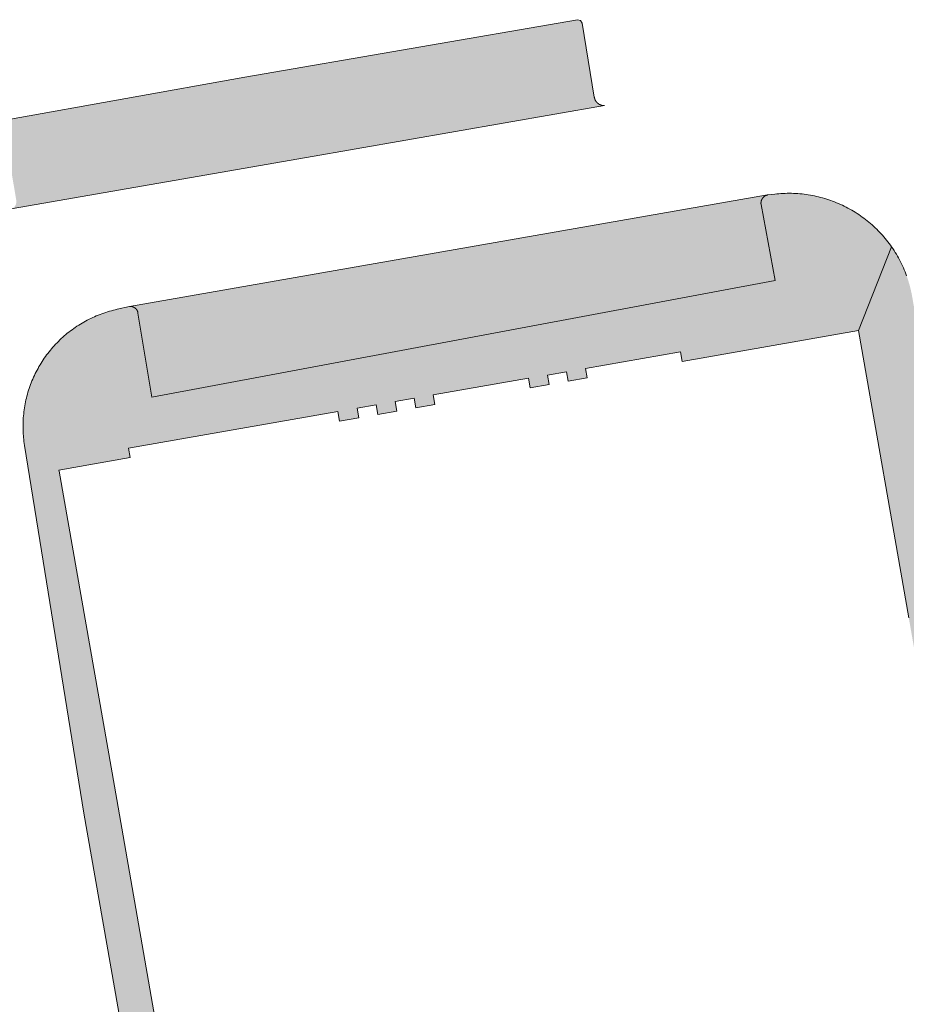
# Model space of a CAD drawing. Extents: x 97094 to 109644, y 463509 to 471969.
# Tile 197 of 256: x 103416 to 103462, y 468448 to 468499. Entities that reach past the tile are written whole.
import ezdxf

# ---------------------------------------------------------------- set-up
doc = ezdxf.new("R2010")
doc.units = 0
doc.layers.add('109 Onkruidbestrijding elementen', color=6, linetype='Continuous', lineweight=20, true_color=0xff00ff)

msp = doc.modelspace()

# ---------------------------------------------------------------- hatches: boundary and pattern name
at = {"layer": '109 Onkruidbestrijding elementen', "true_color": 0xff00ff}
for points in [[(103445.607, 468494.791), (103444.98, 468498.633), (103444.895, 468498.769), (103444.739, 468498.805), (103427.529, 468495.824), (103415.212, 468493.628), (103415.069, 468493.538), (103415.032, 468493.373), (103415.698, 468489.452), (103415.699, 468489.445), (103415.7, 468489.439), (103415.701, 468489.432), (103415.702, 468489.426), (103415.702, 468489.419), (103415.703, 468489.413), (103415.703, 468489.406), (103415.703, 468489.399), (103415.703, 468489.393), (103415.704, 468489.386), (103415.703, 468489.379), (103415.703, 468489.373), (103415.703, 468489.366), (103415.703, 468489.36), (103415.702, 468489.353), (103415.702, 468489.346), (103415.701, 468489.34), (103415.7, 468489.333), (103415.699, 468489.327), (103415.698, 468489.32), (103415.697, 468489.314), (103415.696, 468489.307), (103415.694, 468489.301), (103415.693, 468489.294), (103415.691, 468489.288), (103415.69, 468489.281), (103415.688, 468489.275), (103415.686, 468489.269), (103415.684, 468489.262), (103415.682, 468489.256), (103415.68, 468489.25), (103415.677, 468489.243), (103415.675, 468489.237), (103415.672, 468489.231), (103415.67, 468489.225), (103415.667, 468489.219), (103415.664, 468489.213), (103415.661, 468489.207), (103415.658, 468489.201), (103415.655, 468489.195), (103415.652, 468489.19), (103415.648, 468489.184), (103415.645, 468489.178), (103415.642, 468489.173), (103415.638, 468489.167), (103415.634, 468489.161), (103415.631, 468489.156), (103415.627, 468489.151), (103415.623, 468489.145), (103415.619, 468489.14), (103415.615, 468489.135), (103415.61, 468489.13), (103415.606, 468489.125), (103415.602, 468489.12), (103415.597, 468489.115), (103415.593, 468489.11), (103415.588, 468489.105), (103415.583, 468489.101), (103415.579, 468489.096), (103415.574, 468489.092), (103415.569, 468489.087), (103415.564, 468489.083), (103415.559, 468489.078), (103415.554, 468489.074), (103415.548, 468489.07), (103415.543, 468489.066), (103415.538, 468489.062), (103415.532, 468489.058), (103415.527, 468489.055), (103415.521, 468489.051), (103415.516, 468489.048), (103415.51, 468489.044), (103415.504, 468489.041), (103415.499, 468489.037), (103415.493, 468489.034), (103415.487, 468489.031), (103415.481, 468489.028), (103415.475, 468489.025), (103415.469, 468489.023), (103415.463, 468489.02), (103415.457, 468489.017), (103415.451, 468489.015), (103415.444, 468489.012), (103415.438, 468489.01), (103415.432, 468489.008), (103430.711, 468491.667), (103446.14, 468494.357), (103446.131, 468494.357), (103446.123, 468494.357), (103446.114, 468494.357), (103446.105, 468494.357), (103446.097, 468494.357), (103446.088, 468494.357), (103446.08, 468494.358), (103446.071, 468494.359), (103446.062, 468494.36), (103446.054, 468494.361), (103446.045, 468494.362), (103446.037, 468494.363), (103446.028, 468494.365), (103446.02, 468494.366), (103446.011, 468494.368), (103446.003, 468494.37), (103445.994, 468494.372), (103445.986, 468494.374), (103445.978, 468494.376), (103445.969, 468494.378), (103445.961, 468494.381), (103445.953, 468494.384), (103445.945, 468494.387), (103445.937, 468494.39), (103445.929, 468494.393), (103445.921, 468494.396), (103445.913, 468494.399), (103445.905, 468494.403), (103445.897, 468494.406), (103445.889, 468494.41), (103445.881, 468494.414), (103445.874, 468494.418), (103445.866, 468494.422), (103445.859, 468494.426), (103445.851, 468494.431), (103445.844, 468494.435), (103445.837, 468494.44), (103445.829, 468494.445), (103445.822, 468494.45), (103445.815, 468494.455), (103445.808, 468494.46), (103445.801, 468494.465), (103445.795, 468494.47), (103445.788, 468494.476), (103445.781, 468494.481), (103445.775, 468494.487), (103445.768, 468494.493), (103445.762, 468494.499), (103445.756, 468494.505), (103445.75, 468494.511), (103445.744, 468494.517), (103445.738, 468494.523), (103445.732, 468494.53), (103445.726, 468494.536), (103445.721, 468494.543), (103445.715, 468494.549), (103445.71, 468494.556), (103445.705, 468494.563), (103445.699, 468494.57), (103445.694, 468494.577), (103445.69, 468494.584), (103445.685, 468494.591), (103445.68, 468494.598), (103445.676, 468494.606), (103445.671, 468494.613), (103445.667, 468494.621), (103445.663, 468494.628), (103445.659, 468494.636), (103445.655, 468494.644), (103445.651, 468494.651), (103445.647, 468494.659), (103445.644, 468494.667), (103445.64, 468494.675), (103445.637, 468494.683), (103445.634, 468494.691), (103445.631, 468494.699), (103445.628, 468494.707), (103445.625, 468494.716), (103445.623, 468494.724), (103445.62, 468494.732), (103445.618, 468494.74), (103445.616, 468494.749), (103445.614, 468494.757), (103445.612, 468494.766), (103445.61, 468494.774), (103445.608, 468494.782), (103445.607, 468494.791)], [(103422.943, 468446.735), (103420.961, 468458.032), (103420.961, 468458.034), (103420.65, 468459.809), (103417.91, 468475.428), (103417.9, 468475.485), (103421.592, 468476.133), (103421.507, 468476.619), (103432.342, 468478.519), (103432.429, 468478.022), (103433.414, 468478.195), (103433.328, 468478.686), (103434.312, 468478.859), (103434.399, 468478.366), (103435.384, 468478.538), (103435.298, 468479.03), (103436.283, 468479.203), (103436.369, 468478.71), (103437.354, 468478.882), (103437.268, 468479.372), (103442.193, 468480.236), (103442.28, 468479.741), (103443.265, 468479.914), (103443.179, 468480.406), (103444.164, 468480.578), (103444.25, 468480.085), (103445.235, 468480.258), (103445.149, 468480.748), (103449.082, 468481.438), (103450.074, 468481.612), (103450.161, 468481.113), (103459.269, 468482.711), (103460.99, 468487.043), (103460.927, 468487.132), (103460.862, 468487.219), (103460.796, 468487.306), (103460.729, 468487.392), (103460.66, 468487.476), (103460.59, 468487.559), (103460.518, 468487.641), (103460.445, 468487.722), (103460.371, 468487.801), (103460.295, 468487.88), (103460.218, 468487.957), (103460.14, 468488.032), (103460.061, 468488.107), (103459.98, 468488.18), (103459.898, 468488.251), (103459.815, 468488.322), (103459.73, 468488.39), (103459.645, 468488.458), (103459.558, 468488.524), (103459.47, 468488.588), (103459.382, 468488.651), (103459.292, 468488.713), (103459.201, 468488.773), (103459.109, 468488.831), (103459.016, 468488.888), (103458.923, 468488.944), (103458.828, 468488.998), (103458.732, 468489.05), (103458.636, 468489.1), (103458.539, 468489.149), (103458.441, 468489.197), (103458.342, 468489.242), (103458.242, 468489.286), (103458.142, 468489.328), (103458.041, 468489.369), (103457.939, 468489.408), (103457.837, 468489.445), (103457.734, 468489.481), (103457.63, 468489.514), (103457.526, 468489.546), (103457.422, 468489.577), (103457.317, 468489.605), (103457.211, 468489.632), (103457.105, 468489.657), (103456.999, 468489.68), (103456.892, 468489.701), (103456.785, 468489.721), (103456.677, 468489.739), (103456.57, 468489.754), (103456.462, 468489.769), (103456.354, 468489.781), (103456.245, 468489.791), (103456.137, 468489.8), (103456.028, 468489.807), (103455.919, 468489.812), (103455.81, 468489.815), (103455.702, 468489.817), (103455.593, 468489.816), (103455.484, 468489.814), (103455.375, 468489.81), (103455.266, 468489.804), (103455.158, 468489.796), (103455.049, 468489.786), (103454.941, 468489.775), (103454.565, 468489.729), (103454.558, 468489.727), (103454.551, 468489.725), (103454.544, 468489.723), (103454.537, 468489.721), (103454.53, 468489.719), (103454.523, 468489.717), (103454.516, 468489.714), (103454.51, 468489.712), (103454.503, 468489.709), (103454.496, 468489.706), (103454.49, 468489.703), (103454.483, 468489.7), (103454.476, 468489.697), (103454.47, 468489.694), (103454.463, 468489.691), (103454.457, 468489.687), (103454.451, 468489.684), (103454.444, 468489.68), (103454.438, 468489.677), (103454.432, 468489.673), (103454.426, 468489.669), (103454.42, 468489.665), (103454.414, 468489.661), (103454.408, 468489.656), (103454.402, 468489.652), (103454.397, 468489.647), (103454.391, 468489.643), (103454.385, 468489.638), (103454.38, 468489.634), (103454.374, 468489.629), (103454.369, 468489.624), (103454.364, 468489.619), (103454.359, 468489.614), (103454.354, 468489.609), (103454.348, 468489.603), (103454.344, 468489.598), (103454.339, 468489.593), (103454.334, 468489.587), (103454.329, 468489.582), (103454.325, 468489.576), (103454.32, 468489.57), (103454.316, 468489.565), (103454.312, 468489.559), (103454.308, 468489.553), (103454.303, 468489.547), (103454.299, 468489.541), (103454.296, 468489.535), (103454.292, 468489.528), (103454.288, 468489.522), (103454.285, 468489.516), (103454.281, 468489.509), (103454.278, 468489.503), (103454.275, 468489.496), (103454.271, 468489.49), (103454.268, 468489.483), (103454.265, 468489.477), (103454.263, 468489.47), (103454.26, 468489.463), (103454.257, 468489.456), (103454.255, 468489.45), (103454.253, 468489.443), (103454.25, 468489.436), (103454.248, 468489.429), (103454.246, 468489.422), (103454.244, 468489.415), (103454.243, 468489.408), (103454.241, 468489.401), (103454.239, 468489.394), (103454.238, 468489.387), (103454.237, 468489.38), (103454.235, 468489.372), (103454.234, 468489.365), (103454.233, 468489.358), (103454.233, 468489.351), (103454.232, 468489.344), (103454.231, 468489.336), (103454.231, 468489.329), (103454.231, 468489.322), (103454.23, 468489.315), (103454.23, 468489.307), (103454.23, 468489.3), (103454.23, 468489.293), (103454.231, 468489.286), (103454.231, 468489.278), (103454.231, 468489.271), (103454.232, 468489.264), (103454.233, 468489.257), (103454.234, 468489.25), (103454.235, 468489.242), (103454.236, 468489.235), (103454.237, 468489.228), (103454.957, 468485.3), (103422.711, 468479.257), (103421.995, 468483.603), (103421.994, 468483.609), (103421.994, 468483.616), (103421.993, 468483.622), (103421.992, 468483.628), (103421.991, 468483.635), (103421.989, 468483.641), (103421.988, 468483.647), (103421.987, 468483.654), (103421.985, 468483.66), (103421.983, 468483.666), (103421.982, 468483.672), (103421.98, 468483.678), (103421.978, 468483.685), (103421.976, 468483.691), (103421.974, 468483.697), (103421.972, 468483.703), (103421.969, 468483.709), (103421.967, 468483.715), (103421.964, 468483.721), (103421.962, 468483.726), (103421.959, 468483.732), (103421.956, 468483.738), (103421.953, 468483.744), (103421.95, 468483.749), (103421.947, 468483.755), (103421.944, 468483.761), (103421.941, 468483.766), (103421.937, 468483.772), (103421.934, 468483.777), (103421.93, 468483.782), (103421.927, 468483.788), (103421.923, 468483.793), (103421.919, 468483.798), (103421.915, 468483.803), (103421.911, 468483.808), (103421.907, 468483.813), (103421.903, 468483.818), (103421.899, 468483.823), (103421.894, 468483.828), (103421.89, 468483.832), (103421.886, 468483.837), (103421.881, 468483.842), (103421.876, 468483.846), (103421.872, 468483.85), (103421.867, 468483.855), (103421.862, 468483.859), (103421.857, 468483.863), (103421.852, 468483.867), (103421.847, 468483.871), (103421.842, 468483.875), (103421.837, 468483.879), (103421.832, 468483.883), (103421.826, 468483.886), (103421.821, 468483.89), (103421.816, 468483.893), (103421.81, 468483.897), (103421.805, 468483.9), (103421.799, 468483.903), (103421.794, 468483.906), (103421.788, 468483.909), (103421.782, 468483.912), (103421.776, 468483.915), (103421.771, 468483.918), (103421.765, 468483.921), (103421.759, 468483.923), (103421.753, 468483.925), (103421.747, 468483.928), (103421.741, 468483.93), (103421.735, 468483.932), (103421.729, 468483.934), (103421.723, 468483.936), (103421.716, 468483.938), (103421.71, 468483.94), (103421.704, 468483.941), (103421.698, 468483.943), (103421.691, 468483.944), (103421.685, 468483.946), (103421.679, 468483.947), (103421.673, 468483.948), (103421.666, 468483.949), (103421.66, 468483.95), (103421.653, 468483.951), (103421.647, 468483.951), (103421.641, 468483.952), (103421.634, 468483.952), (103421.628, 468483.953), (103421.621, 468483.953), (103421.615, 468483.953), (103421.609, 468483.953), (103421.602, 468483.953), (103421.596, 468483.953), (103421.589, 468483.953), (103421.583, 468483.952), (103421.577, 468483.952), (103421.57, 468483.951), (103421.564, 468483.951), (103421.557, 468483.95), (103421.551, 468483.949), (103420.921, 468483.812), (103420.82, 468483.789), (103420.72, 468483.764), (103420.62, 468483.738), (103420.52, 468483.71), (103420.421, 468483.68), (103420.323, 468483.648), (103420.225, 468483.615), (103420.128, 468483.581), (103420.031, 468483.545), (103419.935, 468483.507), (103419.839, 468483.467), (103419.744, 468483.426), (103419.65, 468483.384), (103419.557, 468483.339), (103419.464, 468483.294), (103419.372, 468483.246), (103419.281, 468483.198), (103419.19, 468483.147), (103419.101, 468483.095), (103419.012, 468483.042), (103418.925, 468482.987), (103418.838, 468482.931), (103418.752, 468482.874), (103418.667, 468482.815), (103418.583, 468482.754), (103418.5, 468482.692), (103418.419, 468482.629), (103418.338, 468482.565), (103418.258, 468482.499), (103418.18, 468482.431), (103418.102, 468482.363), (103418.026, 468482.293), (103417.951, 468482.222), (103417.877, 468482.15), (103417.804, 468482.076), (103417.733, 468482.002), (103417.663, 468481.926), (103417.594, 468481.849), (103417.526, 468481.77), (103417.46, 468481.691), (103417.395, 468481.611), (103417.331, 468481.529), (103417.269, 468481.447), (103417.208, 468481.363), (103417.148, 468481.279), (103417.09, 468481.193), (103417.034, 468481.107), (103416.978, 468481.019), (103416.925, 468480.931), (103416.872, 468480.842), (103416.821, 468480.752), (103416.772, 468480.661), (103416.724, 468480.569), (103416.678, 468480.477), (103416.633, 468480.384), (103416.59, 468480.29), (103416.549, 468480.195), (103416.509, 468480.1), (103416.47, 468480.004), (103416.434, 468479.907), (103416.398, 468479.81), (103416.365, 468479.712), (103416.333, 468479.614), (103416.303, 468479.515), (103416.274, 468479.416), (103416.247, 468479.316), (103416.222, 468479.216), (103416.198, 468479.115), (103416.176, 468479.014), (103416.156, 468478.913), (103416.137, 468478.811), (103416.12, 468478.709), (103416.105, 468478.607), (103416.091, 468478.504), (103416.08, 468478.402), (103416.069, 468478.299), (103416.061, 468478.196), (103416.054, 468478.093), (103416.049, 468477.989), (103416.046, 468477.886), (103416.045, 468477.783), (103416.045, 468477.679), (103416.047, 468477.576), (103416.051, 468477.473), (103416.056, 468477.369), (103416.063, 468477.266), (103416.072, 468477.163), (103416.082, 468477.06), (103416.094, 468476.958), (103416.108, 468476.855), (103416.124, 468476.753), (103419.197, 468457.726), (103421.182, 468446.413), (103422.943, 468446.735)], [(103454.565, 468489.729), (103421.551, 468483.949), (103421.557, 468483.95), (103421.564, 468483.951), (103421.57, 468483.951), (103421.577, 468483.952), (103421.583, 468483.952), (103421.589, 468483.953), (103421.596, 468483.953), (103421.602, 468483.953), (103421.609, 468483.953), (103421.615, 468483.953), (103421.621, 468483.953), (103421.628, 468483.953), (103421.634, 468483.952), (103421.641, 468483.952), (103421.647, 468483.951), (103421.653, 468483.951), (103421.66, 468483.95), (103421.666, 468483.949), (103421.673, 468483.948), (103421.679, 468483.947), (103421.685, 468483.946), (103421.691, 468483.944), (103421.698, 468483.943), (103421.704, 468483.941), (103421.71, 468483.94), (103421.716, 468483.938), (103421.723, 468483.936), (103421.729, 468483.934), (103421.735, 468483.932), (103421.741, 468483.93), (103421.747, 468483.928), (103421.753, 468483.925), (103421.759, 468483.923), (103421.765, 468483.921), (103421.771, 468483.918), (103421.776, 468483.915), (103421.782, 468483.912), (103421.788, 468483.909), (103421.794, 468483.906), (103421.799, 468483.903), (103421.805, 468483.9), (103421.81, 468483.897), (103421.816, 468483.893), (103421.821, 468483.89), (103421.826, 468483.886), (103421.832, 468483.883), (103421.837, 468483.879), (103421.842, 468483.875), (103421.847, 468483.871), (103421.852, 468483.867), (103421.857, 468483.863), (103421.862, 468483.859), (103421.867, 468483.855), (103421.872, 468483.85), (103421.876, 468483.846), (103421.881, 468483.842), (103421.886, 468483.837), (103421.89, 468483.832), (103421.894, 468483.828), (103421.899, 468483.823), (103421.903, 468483.818), (103421.907, 468483.813), (103421.911, 468483.808), (103421.915, 468483.803), (103421.919, 468483.798), (103421.923, 468483.793), (103421.927, 468483.788), (103421.93, 468483.782), (103421.934, 468483.777), (103421.937, 468483.772), (103421.941, 468483.766), (103421.944, 468483.761), (103421.947, 468483.755), (103421.95, 468483.749), (103421.953, 468483.744), (103421.956, 468483.738), (103421.959, 468483.732), (103421.962, 468483.726), (103421.964, 468483.721), (103421.967, 468483.715), (103421.969, 468483.709), (103421.972, 468483.703), (103421.974, 468483.697), (103421.976, 468483.691), (103421.978, 468483.685), (103421.98, 468483.678), (103421.982, 468483.672), (103421.983, 468483.666), (103421.985, 468483.66), (103421.987, 468483.654), (103421.988, 468483.647), (103421.989, 468483.641), (103421.991, 468483.635), (103421.992, 468483.628), (103421.993, 468483.622), (103421.994, 468483.616), (103421.994, 468483.609), (103421.995, 468483.603), (103422.711, 468479.257), (103454.957, 468485.3), (103454.237, 468489.228), (103454.236, 468489.235), (103454.235, 468489.242), (103454.234, 468489.25), (103454.233, 468489.257), (103454.232, 468489.264), (103454.231, 468489.271), (103454.231, 468489.278), (103454.231, 468489.286), (103454.23, 468489.293), (103454.23, 468489.3), (103454.23, 468489.307), (103454.23, 468489.315), (103454.231, 468489.322), (103454.231, 468489.329), (103454.231, 468489.336), (103454.232, 468489.344), (103454.233, 468489.351), (103454.233, 468489.358), (103454.234, 468489.365), (103454.235, 468489.372), (103454.237, 468489.38), (103454.238, 468489.387), (103454.239, 468489.394), (103454.241, 468489.401), (103454.243, 468489.408), (103454.244, 468489.415), (103454.246, 468489.422), (103454.248, 468489.429), (103454.25, 468489.436), (103454.253, 468489.443), (103454.255, 468489.45), (103454.257, 468489.456), (103454.26, 468489.463), (103454.263, 468489.47), (103454.265, 468489.477), (103454.268, 468489.483), (103454.271, 468489.49), (103454.275, 468489.496), (103454.278, 468489.503), (103454.281, 468489.509), (103454.285, 468489.516), (103454.288, 468489.522), (103454.292, 468489.528), (103454.296, 468489.535), (103454.299, 468489.541), (103454.303, 468489.547), (103454.308, 468489.553), (103454.312, 468489.559), (103454.316, 468489.565), (103454.32, 468489.57), (103454.325, 468489.576), (103454.329, 468489.582), (103454.334, 468489.587), (103454.339, 468489.593), (103454.344, 468489.598), (103454.348, 468489.603), (103454.354, 468489.609), (103454.359, 468489.614), (103454.364, 468489.619), (103454.369, 468489.624), (103454.374, 468489.629), (103454.38, 468489.634), (103454.385, 468489.638), (103454.391, 468489.643), (103454.397, 468489.647), (103454.402, 468489.652), (103454.408, 468489.656), (103454.414, 468489.661), (103454.42, 468489.665), (103454.426, 468489.669), (103454.432, 468489.673), (103454.438, 468489.677), (103454.444, 468489.68), (103454.451, 468489.684), (103454.457, 468489.687), (103454.463, 468489.691), (103454.47, 468489.694), (103454.476, 468489.697), (103454.483, 468489.7), (103454.49, 468489.703), (103454.496, 468489.706), (103454.503, 468489.709), (103454.51, 468489.712), (103454.516, 468489.714), (103454.523, 468489.717), (103454.53, 468489.719), (103454.537, 468489.721), (103454.544, 468489.723), (103454.551, 468489.725), (103454.558, 468489.727), (103454.565, 468489.729)], [(103427.86, 468418.704), (103427.078, 468418.565), (103427.516, 468416.219), (103428.406, 468415.552), (103429.385, 468415.706), (103429.343, 468416.021), (103440.227, 468417.936), (103452.201, 468420.048), (103468.702, 468422.95), (103468.767, 468422.962), (103468.833, 468422.975), (103468.898, 468422.99), (103468.962, 468423.005), (103469.027, 468423.021), (103469.091, 468423.039), (103469.155, 468423.057), (103469.218, 468423.077), (103469.282, 468423.098), (103469.345, 468423.119), (103469.407, 468423.142), (103469.469, 468423.166), (103469.531, 468423.191), (103469.592, 468423.217), (103469.653, 468423.244), (103469.713, 468423.272), (103469.773, 468423.301), (103469.833, 468423.33), (103469.892, 468423.361), (103469.95, 468423.393), (103470.008, 468423.426), (103470.065, 468423.46), (103470.122, 468423.495), (103470.178, 468423.53), (103470.234, 468423.567), (103470.288, 468423.605), (103470.343, 468423.643), (103470.396, 468423.682), (103470.449, 468423.723), (103470.502, 468423.764), (103470.553, 468423.806), (103470.604, 468423.849), (103470.654, 468423.892), (103470.704, 468423.937), (103470.752, 468423.982), (103470.8, 468424.028), (103470.847, 468424.075), (103470.894, 468424.123), (103470.939, 468424.172), (103470.984, 468424.221), (103471.028, 468424.271), (103471.071, 468424.321), (103471.113, 468424.373), (103471.155, 468424.425), (103471.195, 468424.478), (103471.235, 468424.531), (103471.273, 468424.585), (103471.311, 468424.64), (103471.348, 468424.695), (103471.384, 468424.751), (103471.419, 468424.808), (103471.453, 468424.865), (103471.486, 468424.923), (103471.518, 468424.981), (103471.549, 468425.04), (103471.579, 468425.099), (103471.609, 468425.159), (103471.637, 468425.219), (103471.664, 468425.28), (103471.69, 468425.341), (103471.715, 468425.403), (103471.739, 468425.465), (103471.762, 468425.527), (103471.784, 468425.59), (103471.805, 468425.653), (103471.825, 468425.717), (103471.844, 468425.78), (103471.862, 468425.845), (103471.878, 468425.909), (103471.894, 468425.974), (103471.908, 468426.039), (103471.922, 468426.104), (103471.934, 468426.169), (103471.946, 468426.235), (103471.956, 468426.3), (103471.965, 468426.366), (103471.973, 468426.432), (103471.98, 468426.499), (103471.985, 468426.565), (103471.99, 468426.631), (103471.994, 468426.698), (103471.996, 468426.764), (103471.997, 468426.831), (103471.998, 468426.897), (103471.997, 468426.964), (103471.995, 468427.03), (103471.992, 468427.097), (103471.987, 468427.163), (103471.982, 468427.229), (103471.976, 468427.295), (103471.968, 468427.362), (103471.96, 468427.428), (103471.95, 468427.493), (103471.939, 468427.559), (103462.058, 468484.446), (103462.038, 468484.557), (103462.015, 468484.668), (103461.991, 468484.779), (103461.965, 468484.889), (103461.937, 468484.999), (103461.907, 468485.108), (103461.875, 468485.217), (103461.841, 468485.325), (103461.806, 468485.432), (103461.768, 468485.539), (103461.729, 468485.645), (103461.687, 468485.751), (103461.644, 468485.855), (103461.6, 468485.959), (103461.553, 468486.062), (103461.504, 468486.165), (103461.454, 468486.266), (103461.402, 468486.367), (103461.348, 468486.466), (103461.293, 468486.565), (103461.236, 468486.663), (103461.177, 468486.759), (103461.116, 468486.855), (103461.054, 468486.95), (103460.99, 468487.043), (103459.269, 468482.711), (103461.878, 468467.837), (103462.102, 468466.558), (103469.225, 468425.951), (103468.313, 468425.791), (103456.494, 468423.718), (103454.854, 468423.43), (103454.921, 468423.049), (103435.517, 468419.645), (103435.449, 468420.035), (103427.86, 468418.704)]]:
    msp.add_hatch(color=6, dxfattribs=at).paths.add_polyline_path(points)

# ---------------------------------------------------------------- linework, layer by layer
at = {"layer": '109 Onkruidbestrijding elementen', "color": 3, "true_color": 0x00ff00}
for points in [[(103415.432, 468489.008), (103430.711, 468491.667), (103446.14, 468494.357), (103446.131, 468494.357), (103446.123, 468494.357), (103446.114, 468494.357), (103446.105, 468494.357), (103446.097, 468494.357), (103446.088, 468494.357), (103446.08, 468494.358), (103446.071, 468494.359), (103446.062, 468494.36), (103446.054, 468494.361), (103446.045, 468494.362), (103446.037, 468494.363), (103446.028, 468494.365), (103446.02, 468494.366), (103446.011, 468494.368), (103446.003, 468494.37), (103445.994, 468494.372), (103445.986, 468494.374), (103445.978, 468494.376), (103445.969, 468494.378), (103445.961, 468494.381), (103445.953, 468494.384), (103445.945, 468494.387), (103445.937, 468494.39), (103445.929, 468494.393), (103445.921, 468494.396), (103445.913, 468494.399), (103445.905, 468494.403), (103445.897, 468494.406), (103445.889, 468494.41), (103445.881, 468494.414), (103445.874, 468494.418), (103445.866, 468494.422), (103445.859, 468494.426), (103445.851, 468494.431), (103445.844, 468494.435), (103445.837, 468494.44), (103445.829, 468494.445), (103445.822, 468494.45), (103445.815, 468494.455), (103445.808, 468494.46), (103445.801, 468494.465), (103445.795, 468494.47), (103445.788, 468494.476), (103445.781, 468494.481), (103445.775, 468494.487), (103445.768, 468494.493), (103445.762, 468494.499), (103445.756, 468494.505), (103445.75, 468494.511), (103445.744, 468494.517), (103445.738, 468494.523), (103445.732, 468494.53), (103445.726, 468494.536), (103445.721, 468494.543), (103445.715, 468494.549), (103445.71, 468494.556), (103445.705, 468494.563), (103445.699, 468494.57), (103445.694, 468494.577), (103445.69, 468494.584), (103445.685, 468494.591), (103445.68, 468494.598), (103445.676, 468494.606), (103445.671, 468494.613), (103445.667, 468494.621), (103445.663, 468494.628), (103445.659, 468494.636), (103445.655, 468494.644), (103445.651, 468494.651), (103445.647, 468494.659), (103445.644, 468494.667), (103445.64, 468494.675), (103445.637, 468494.683), (103445.634, 468494.691), (103445.631, 468494.699), (103445.628, 468494.707), (103445.625, 468494.716), (103445.623, 468494.724), (103445.62, 468494.732), (103445.618, 468494.74), (103445.616, 468494.749), (103445.614, 468494.757), (103445.612, 468494.766), (103445.61, 468494.774), (103445.608, 468494.782), (103445.607, 468494.791), (103445.607, 468494.791), (103444.98, 468498.633), (103444.895, 468498.769), (103444.739, 468498.805), (103427.529, 468495.824), (103415.212, 468493.628)], [(103422.943, 468446.735), (103420.961, 468458.032), (103420.961, 468458.034), (103420.65, 468459.809), (103417.91, 468475.428), (103417.9, 468475.485), (103421.592, 468476.133), (103421.507, 468476.619), (103432.342, 468478.519), (103432.429, 468478.022), (103433.414, 468478.195), (103433.328, 468478.686), (103434.312, 468478.859), (103434.399, 468478.366), (103435.384, 468478.538), (103435.298, 468479.03), (103436.283, 468479.203), (103436.369, 468478.71), (103437.354, 468478.882), (103437.268, 468479.372), (103442.193, 468480.236), (103442.28, 468479.741), (103443.265, 468479.914), (103443.179, 468480.406), (103444.164, 468480.578), (103444.25, 468480.085), (103445.235, 468480.258), (103445.149, 468480.748), (103449.082, 468481.438), (103450.074, 468481.612), (103450.161, 468481.113), (103459.269, 468482.711), (103460.99, 468487.043), (103460.927, 468487.132), (103460.862, 468487.219), (103460.796, 468487.306), (103460.729, 468487.392), (103460.66, 468487.476), (103460.59, 468487.559), (103460.518, 468487.641), (103460.445, 468487.722), (103460.371, 468487.801), (103460.295, 468487.88), (103460.218, 468487.957), (103460.14, 468488.032), (103460.061, 468488.107), (103459.98, 468488.18), (103459.898, 468488.251), (103459.815, 468488.322), (103459.73, 468488.39), (103459.645, 468488.458), (103459.558, 468488.524), (103459.47, 468488.588), (103459.382, 468488.651), (103459.292, 468488.713), (103459.201, 468488.773), (103459.109, 468488.831), (103459.016, 468488.888), (103458.923, 468488.944), (103458.828, 468488.998), (103458.732, 468489.05), (103458.636, 468489.1), (103458.539, 468489.149), (103458.441, 468489.197), (103458.342, 468489.242), (103458.242, 468489.286), (103458.142, 468489.328), (103458.041, 468489.369), (103457.939, 468489.408), (103457.837, 468489.445), (103457.734, 468489.481), (103457.63, 468489.514), (103457.526, 468489.546), (103457.422, 468489.577), (103457.317, 468489.605), (103457.211, 468489.632), (103457.105, 468489.657), (103456.999, 468489.68), (103456.892, 468489.701), (103456.785, 468489.721), (103456.677, 468489.739), (103456.57, 468489.754), (103456.462, 468489.769), (103456.354, 468489.781), (103456.245, 468489.791), (103456.137, 468489.8), (103456.028, 468489.807), (103455.919, 468489.812), (103455.81, 468489.815), (103455.702, 468489.817), (103455.593, 468489.816), (103455.484, 468489.814), (103455.375, 468489.81), (103455.266, 468489.804), (103455.158, 468489.796), (103455.049, 468489.786), (103454.941, 468489.775), (103454.565, 468489.729), (103454.558, 468489.727), (103454.551, 468489.725), (103454.544, 468489.723), (103454.537, 468489.721), (103454.53, 468489.719), (103454.523, 468489.717), (103454.516, 468489.714), (103454.51, 468489.712), (103454.503, 468489.709), (103454.496, 468489.706), (103454.49, 468489.703), (103454.483, 468489.7), (103454.476, 468489.697), (103454.47, 468489.694), (103454.463, 468489.691), (103454.457, 468489.687), (103454.451, 468489.684), (103454.444, 468489.68), (103454.438, 468489.677), (103454.432, 468489.673), (103454.426, 468489.669), (103454.42, 468489.665), (103454.414, 468489.661), (103454.408, 468489.656), (103454.402, 468489.652), (103454.397, 468489.647), (103454.391, 468489.643), (103454.385, 468489.638), (103454.38, 468489.634), (103454.374, 468489.629), (103454.369, 468489.624), (103454.364, 468489.619), (103454.359, 468489.614), (103454.354, 468489.609), (103454.348, 468489.603), (103454.344, 468489.598), (103454.339, 468489.593), (103454.334, 468489.587), (103454.329, 468489.582), (103454.325, 468489.576), (103454.32, 468489.57), (103454.316, 468489.565), (103454.312, 468489.559), (103454.308, 468489.553), (103454.303, 468489.547), (103454.299, 468489.541), (103454.296, 468489.535), (103454.292, 468489.528), (103454.288, 468489.522), (103454.285, 468489.516), (103454.281, 468489.509), (103454.278, 468489.503), (103454.275, 468489.496), (103454.271, 468489.49), (103454.268, 468489.483), (103454.265, 468489.477), (103454.263, 468489.47), (103454.26, 468489.463), (103454.257, 468489.456), (103454.255, 468489.45), (103454.253, 468489.443), (103454.25, 468489.436), (103454.248, 468489.429), (103454.246, 468489.422), (103454.244, 468489.415), (103454.243, 468489.408), (103454.241, 468489.401), (103454.239, 468489.394), (103454.238, 468489.387), (103454.237, 468489.38), (103454.235, 468489.372), (103454.234, 468489.365), (103454.233, 468489.358), (103454.233, 468489.351), (103454.232, 468489.344), (103454.231, 468489.336), (103454.231, 468489.329), (103454.231, 468489.322), (103454.23, 468489.315), (103454.23, 468489.307), (103454.23, 468489.3), (103454.23, 468489.293), (103454.231, 468489.286), (103454.231, 468489.278), (103454.231, 468489.271), (103454.232, 468489.264), (103454.233, 468489.257), (103454.234, 468489.25), (103454.235, 468489.242), (103454.236, 468489.235), (103454.237, 468489.228), (103454.957, 468485.3), (103422.711, 468479.257), (103421.995, 468483.603), (103421.994, 468483.609), (103421.994, 468483.616), (103421.993, 468483.622), (103421.992, 468483.628), (103421.991, 468483.635), (103421.989, 468483.641), (103421.988, 468483.647), (103421.987, 468483.654), (103421.985, 468483.66), (103421.983, 468483.666), (103421.982, 468483.672), (103421.98, 468483.678), (103421.978, 468483.685), (103421.976, 468483.691), (103421.974, 468483.697), (103421.972, 468483.703), (103421.969, 468483.709), (103421.967, 468483.715), (103421.964, 468483.721), (103421.962, 468483.726), (103421.959, 468483.732), (103421.956, 468483.738), (103421.953, 468483.744), (103421.95, 468483.749), (103421.947, 468483.755), (103421.944, 468483.761), (103421.941, 468483.766), (103421.937, 468483.772), (103421.934, 468483.777), (103421.93, 468483.782), (103421.927, 468483.788), (103421.923, 468483.793), (103421.919, 468483.798), (103421.915, 468483.803), (103421.911, 468483.808), (103421.907, 468483.813), (103421.903, 468483.818), (103421.899, 468483.823), (103421.894, 468483.828), (103421.89, 468483.832), (103421.886, 468483.837), (103421.881, 468483.842), (103421.876, 468483.846), (103421.872, 468483.85), (103421.867, 468483.855), (103421.862, 468483.859), (103421.857, 468483.863), (103421.852, 468483.867), (103421.847, 468483.871), (103421.842, 468483.875), (103421.837, 468483.879), (103421.832, 468483.883), (103421.826, 468483.886), (103421.821, 468483.89), (103421.816, 468483.893), (103421.81, 468483.897), (103421.805, 468483.9), (103421.799, 468483.903), (103421.794, 468483.906), (103421.788, 468483.909), (103421.782, 468483.912), (103421.776, 468483.915), (103421.771, 468483.918), (103421.765, 468483.921), (103421.759, 468483.923), (103421.753, 468483.925), (103421.747, 468483.928), (103421.741, 468483.93), (103421.735, 468483.932), (103421.729, 468483.934), (103421.723, 468483.936), (103421.716, 468483.938), (103421.71, 468483.94), (103421.704, 468483.941), (103421.698, 468483.943), (103421.691, 468483.944), (103421.685, 468483.946), (103421.679, 468483.947), (103421.673, 468483.948), (103421.666, 468483.949), (103421.66, 468483.95), (103421.653, 468483.951), (103421.647, 468483.951), (103421.641, 468483.952), (103421.634, 468483.952), (103421.628, 468483.953), (103421.621, 468483.953), (103421.615, 468483.953), (103421.609, 468483.953), (103421.602, 468483.953), (103421.596, 468483.953), (103421.589, 468483.953), (103421.583, 468483.952), (103421.577, 468483.952), (103421.57, 468483.951), (103421.564, 468483.951), (103421.557, 468483.95), (103421.551, 468483.949), (103420.921, 468483.812), (103420.82, 468483.789), (103420.72, 468483.764), (103420.62, 468483.738), (103420.52, 468483.71), (103420.421, 468483.68), (103420.323, 468483.648), (103420.225, 468483.615), (103420.128, 468483.581), (103420.031, 468483.545), (103419.935, 468483.507), (103419.839, 468483.467), (103419.744, 468483.426), (103419.65, 468483.384), (103419.557, 468483.339), (103419.464, 468483.294), (103419.372, 468483.246), (103419.281, 468483.198), (103419.19, 468483.147), (103419.101, 468483.095), (103419.012, 468483.042), (103418.925, 468482.987), (103418.838, 468482.931), (103418.752, 468482.874), (103418.667, 468482.815), (103418.583, 468482.754), (103418.5, 468482.692), (103418.419, 468482.629), (103418.338, 468482.565), (103418.258, 468482.499), (103418.18, 468482.431), (103418.102, 468482.363), (103418.026, 468482.293), (103417.951, 468482.222), (103417.877, 468482.15), (103417.804, 468482.076), (103417.733, 468482.002), (103417.663, 468481.926), (103417.594, 468481.849), (103417.526, 468481.77), (103417.46, 468481.691), (103417.395, 468481.611), (103417.331, 468481.529), (103417.269, 468481.447), (103417.208, 468481.363), (103417.148, 468481.279), (103417.09, 468481.193), (103417.034, 468481.107), (103416.978, 468481.019), (103416.925, 468480.931), (103416.872, 468480.842), (103416.821, 468480.752), (103416.772, 468480.661), (103416.724, 468480.569), (103416.678, 468480.477), (103416.633, 468480.384), (103416.59, 468480.29), (103416.549, 468480.195), (103416.509, 468480.1), (103416.47, 468480.004), (103416.434, 468479.907), (103416.398, 468479.81), (103416.365, 468479.712), (103416.333, 468479.614), (103416.303, 468479.515), (103416.274, 468479.416), (103416.247, 468479.316), (103416.222, 468479.216), (103416.198, 468479.115), (103416.176, 468479.014), (103416.156, 468478.913), (103416.137, 468478.811), (103416.12, 468478.709), (103416.105, 468478.607), (103416.091, 468478.504), (103416.08, 468478.402), (103416.069, 468478.299), (103416.061, 468478.196), (103416.054, 468478.093), (103416.049, 468477.989), (103416.046, 468477.886), (103416.045, 468477.783), (103416.045, 468477.679), (103416.047, 468477.576), (103416.051, 468477.473), (103416.056, 468477.369), (103416.063, 468477.266), (103416.072, 468477.163), (103416.082, 468477.06), (103416.094, 468476.958), (103416.108, 468476.855), (103416.124, 468476.753), (103419.197, 468457.726), (103421.182, 468446.413)], [(103461.768, 468485.539), (103461.729, 468485.645), (103461.687, 468485.751), (103461.644, 468485.855), (103461.6, 468485.959), (103461.553, 468486.062), (103461.504, 468486.165), (103461.454, 468486.266), (103461.402, 468486.367), (103461.348, 468486.466), (103461.293, 468486.565), (103461.236, 468486.663), (103461.177, 468486.759), (103461.116, 468486.855), (103461.054, 468486.95), (103460.99, 468487.043), (103459.269, 468482.711), (103461.878, 468467.837)]]:
    msp.add_lwpolyline(points, dxfattribs=at)
msp.add_lwpolyline([(103454.565, 468489.729), (103421.551, 468483.949), (103421.557, 468483.95), (103421.564, 468483.951), (103421.57, 468483.951), (103421.577, 468483.952), (103421.583, 468483.952), (103421.589, 468483.953), (103421.596, 468483.953), (103421.602, 468483.953), (103421.609, 468483.953), (103421.615, 468483.953), (103421.621, 468483.953), (103421.628, 468483.953), (103421.634, 468483.952), (103421.641, 468483.952), (103421.647, 468483.951), (103421.653, 468483.951), (103421.66, 468483.95), (103421.666, 468483.949), (103421.673, 468483.948), (103421.679, 468483.947), (103421.685, 468483.946), (103421.691, 468483.944), (103421.698, 468483.943), (103421.704, 468483.941), (103421.71, 468483.94), (103421.716, 468483.938), (103421.723, 468483.936), (103421.729, 468483.934), (103421.735, 468483.932), (103421.741, 468483.93), (103421.747, 468483.928), (103421.753, 468483.925), (103421.759, 468483.923), (103421.765, 468483.921), (103421.771, 468483.918), (103421.776, 468483.915), (103421.782, 468483.912), (103421.788, 468483.909), (103421.794, 468483.906), (103421.799, 468483.903), (103421.805, 468483.9), (103421.81, 468483.897), (103421.816, 468483.893), (103421.821, 468483.89), (103421.826, 468483.886), (103421.832, 468483.883), (103421.837, 468483.879), (103421.842, 468483.875), (103421.847, 468483.871), (103421.852, 468483.867), (103421.857, 468483.863), (103421.862, 468483.859), (103421.867, 468483.855), (103421.872, 468483.85), (103421.876, 468483.846), (103421.881, 468483.842), (103421.886, 468483.837), (103421.89, 468483.832), (103421.894, 468483.828), (103421.899, 468483.823), (103421.903, 468483.818), (103421.907, 468483.813), (103421.911, 468483.808), (103421.915, 468483.803), (103421.919, 468483.798), (103421.923, 468483.793), (103421.927, 468483.788), (103421.93, 468483.782), (103421.934, 468483.777), (103421.937, 468483.772), (103421.941, 468483.766), (103421.944, 468483.761), (103421.947, 468483.755), (103421.95, 468483.749), (103421.953, 468483.744), (103421.956, 468483.738), (103421.959, 468483.732), (103421.962, 468483.726), (103421.964, 468483.721), (103421.967, 468483.715), (103421.969, 468483.709), (103421.972, 468483.703), (103421.974, 468483.697), (103421.976, 468483.691), (103421.978, 468483.685), (103421.98, 468483.678), (103421.982, 468483.672), (103421.983, 468483.666), (103421.985, 468483.66), (103421.987, 468483.654), (103421.988, 468483.647), (103421.989, 468483.641), (103421.991, 468483.635), (103421.992, 468483.628), (103421.993, 468483.622), (103421.994, 468483.616), (103421.994, 468483.609), (103421.995, 468483.603), (103422.711, 468479.257), (103454.957, 468485.3), (103454.237, 468489.228), (103454.236, 468489.235), (103454.235, 468489.242), (103454.234, 468489.25), (103454.233, 468489.257), (103454.232, 468489.264), (103454.231, 468489.271), (103454.231, 468489.278), (103454.231, 468489.286), (103454.23, 468489.293), (103454.23, 468489.3), (103454.23, 468489.307), (103454.23, 468489.315), (103454.231, 468489.322), (103454.231, 468489.329), (103454.231, 468489.336), (103454.232, 468489.344), (103454.233, 468489.351), (103454.233, 468489.358), (103454.234, 468489.365), (103454.235, 468489.372), (103454.237, 468489.38), (103454.238, 468489.387), (103454.239, 468489.394), (103454.241, 468489.401), (103454.243, 468489.408), (103454.244, 468489.415), (103454.246, 468489.422), (103454.248, 468489.429), (103454.25, 468489.436), (103454.253, 468489.443), (103454.255, 468489.45), (103454.257, 468489.456), (103454.26, 468489.463), (103454.263, 468489.47), (103454.265, 468489.477), (103454.268, 468489.483), (103454.271, 468489.49), (103454.275, 468489.496), (103454.278, 468489.503), (103454.281, 468489.509), (103454.285, 468489.516), (103454.288, 468489.522), (103454.292, 468489.528), (103454.296, 468489.535), (103454.299, 468489.541), (103454.303, 468489.547), (103454.308, 468489.553), (103454.312, 468489.559), (103454.316, 468489.565), (103454.32, 468489.57), (103454.325, 468489.576), (103454.329, 468489.582), (103454.334, 468489.587), (103454.339, 468489.593), (103454.344, 468489.598), (103454.348, 468489.603), (103454.354, 468489.609), (103454.359, 468489.614), (103454.364, 468489.619), (103454.369, 468489.624), (103454.374, 468489.629), (103454.38, 468489.634), (103454.385, 468489.638), (103454.391, 468489.643), (103454.397, 468489.647), (103454.402, 468489.652), (103454.408, 468489.656), (103454.414, 468489.661), (103454.42, 468489.665), (103454.426, 468489.669), (103454.432, 468489.673), (103454.438, 468489.677), (103454.444, 468489.68), (103454.451, 468489.684), (103454.457, 468489.687), (103454.463, 468489.691), (103454.47, 468489.694), (103454.476, 468489.697), (103454.483, 468489.7), (103454.49, 468489.703), (103454.496, 468489.706), (103454.503, 468489.709), (103454.51, 468489.712), (103454.516, 468489.714), (103454.523, 468489.717), (103454.53, 468489.719), (103454.537, 468489.721), (103454.544, 468489.723), (103454.551, 468489.725), (103454.558, 468489.727), (103454.565, 468489.729)], close=True, dxfattribs=at)

doc.saveas('drawing.dxf')
